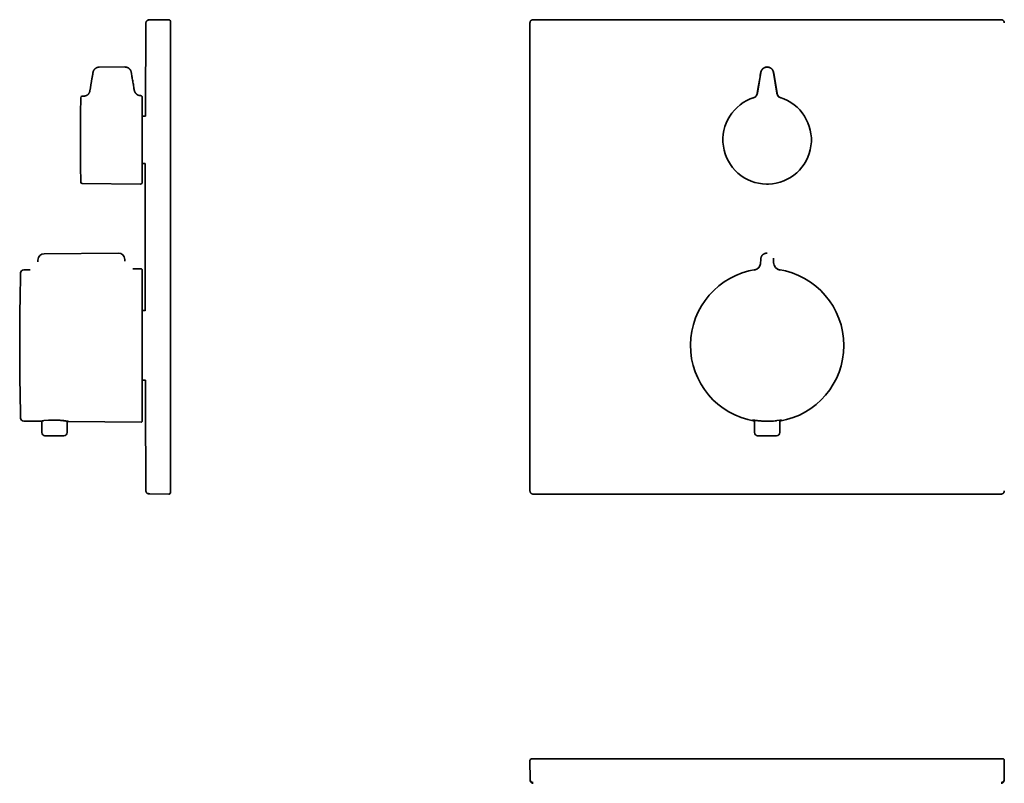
# Model space of a CAD drawing. Header units: millimetres. Extents: x 8 to 500, y 12 to 521.
# Tile 4 of 5: x 27 to 338, y 280 to 521. Entities that reach past the tile are written whole.
import ezdxf

# ---------------------------------------------------------------- set-up
doc = ezdxf.new("R2010")
doc.units = ezdxf.units.MM

msp = doc.modelspace()

# ---------------------------------------------------------------- linework, layer by layer
at = {"color": 7, "linetype": 'Continuous', "lineweight": 35}
for p, q in [((68.3, 521.44), (74.32, 521.5)), ((74.82, 372.5), (74.82, 520.5)), ((188.5, 520.5), (188.5, 372.5)), ((337.5, 521.5), (189.5, 521.5)), ((60.42, 506.54), (52.32, 506.5)), ((260.41, 498.22), (261.53, 504.83)), ((261.48, 504.83), (261.43, 504.5)), ((265.47, 504.83), (266.59, 498.22)), ((265.57, 504.5), (265.52, 504.83)), ((266.62, 498.28), (265.57, 504.5)), ((266.62, 498.28), (266.62, 498.28)), ((47.4, 497.33), (46.95, 497.33)), ((66.91, 491), (65.87, 491)), ((65.87, 476), (66.86, 476)), ((46.95, 469.67), (65.37, 469.51)), ((32.92, 445.52), (32.91, 444.9)), ((58.37, 447.68), (34.9, 447.48)), ((60.39, 445.18), (60.38, 445.72)), ((261.44, 444.54), (261.46, 445.52)), ((261.46, 445.52), (261.46, 445.72)), ((263.54, 447.68), (263.54, 447.68)), ((265.54, 445.72), (265.54, 445.52)), ((265.56, 444.54), (265.54, 445.52)), ((30.43, 442.44), (28.42, 442.42)), ((65.55, 442.75), (62.92, 442.72)), ((65.85, 418.5), (65.85, 442.45)), ((66.83, 429.5), (65.85, 429.5)), ((65.85, 394.55), (65.85, 418.5)), ((65.85, 407.5), (66.89, 407.5)), ((28.42, 394.58), (33.74, 394.53)), ((34.16, 394.53), (34.18, 390.94)), ((34.77, 394.72), (36.24, 394.85)), ((42.12, 390.94), (42.14, 394.46)), ((42.61, 394.45), (65.55, 394.25)), ((259.51, 394.84), (259.53, 390.94)), ((266.57, 394.72), (267.55, 394.85)), ((267.47, 390.94), (267.49, 394.83)), ((74.32, 371.5), (68.3, 371.56)), ((74.32, 371.5), (74.31, 371.51)), ((74.33, 371.5), (74.33, 371.5)), ((189.5, 371.5), (258.54, 371.5)), ((258.54, 371.5), (258.56, 371.51)), ((258.54, 371.5), (258.54, 371.5)), ((260.05, 371.52), (266.95, 371.52)), ((268.44, 371.51), (268.46, 371.5)), ((268.46, 371.5), (337.5, 371.5)), ((268.46, 371.5), (268.46, 371.5)), ((188.56, 281.3), (188.5, 287.32)), ((337.5, 287.82), (189.5, 287.82)), ((338.5, 287.32), (338.44, 281.3)), ((338.5, 287.33), (338.49, 287.34)), ((338.5, 287.32), (338.49, 287.31))]:
    msp.add_line(p, q, dxfattribs=at)
at = {"color": 7, "linetype": 'Continuous', "lineweight": 35, "flags": 128}
msp.add_lwpolyline([(263.33, 469.51), (263.68, 469.51), (263.9, 469.51)], dxfattribs=at)
at = {"color": 7, "linetype": 'Continuous', "lineweight": 35}
for centre, radius, start, end in [((11317.72, 446.5), 11250.9, 179.6234, 179.773365), ((68.31, 520.44), 0.998, 90.4928, 120.985), ((74.32, 521), 0.5, 66.7166, 90.5), ((74.32, 521), 0.5, 0, 63.9114), ((1046.37, 483.5), 1000, 179.23581, 180.76419), ((46.96, 496.83), 0.5, 90.5, 179.2358), ((263.5, 483.5), 13.99, 107.0776, 269.3127), ((263.5, 483.5), 13.99, 271.6258, 72.9216), ((11317.72, 446.5), 11250.9, 179.849754, 179.999984), ((46.96, 470.17), 0.5, 180.7642, 269.5), ((65.37, 470.01), 0.5, 269.5001, 0), ((34.92, 445.48), 2, 90.5, 179), ((58.38, 445.68), 2, 1, 90.5), ((11317.72, 446.5), 11250.9, 180.000016, 180.086589), ((263.5, 418.5), 29.18, 89.9254, 90.0746), ((28.43, 441.42), 1, 90.5, 178.6207), ((65.55, 442.45), 0.3, 360, 90.5), ((263.5, 418.5), 24.25, 98.5726, 260.53), ((258.95, 444.79), 2.5, 279.819, 358.7104), ((268.05, 444.79), 2.5, 181.2873, 260.181), ((263.5, 418.5), 24.25, 0, 81.4184), ((980.5, 418.5), 953.35, 178.62074, 181.37926), ((263.5, 418.5), 24.25, 279.47, 0), ((11317.72, 446.5), 11250.9, 180.198626, 180.3766), ((28.43, 395.58), 1, 181.3793, 269.5), ((65.55, 394.55), 0.3, 269.5, 0), ((35.18, 390.94), 1, 180.3, 268.2807), ((38.15, 489.9), 100, 268.2807, 271.7193), ((41.12, 390.94), 1, 271.7193, 359.7), ((260.53, 390.94), 1, 180.3, 268.2807), ((263.5, 489.9), 100, 268.2807, 271.7193), ((266.47, 390.94), 1, 271.7193, 359.7), ((74.32, 372), 0.5, 297.5542, 0), ((189, 287.32), 0.5, 156.7165, 180.5), ((189, 287.32), 0.5, 90, 153.9114), ((338, 287.32), 0.5, 27.5541, 90)]:
    msp.add_arc(centre, radius, start, end, dxfattribs=at)
for points, knots in [([(68.05, 521.44), (68.04, 521.44), (68.02, 521.44), (67.99, 521.44), (67.97, 521.44), (67.95, 521.44), (67.93, 521.43), (67.91, 521.43), (67.87, 521.42), (67.83, 521.41), (67.77, 521.4), (67.71, 521.38), (67.64, 521.35), (67.58, 521.32), (67.52, 521.28), (67.48, 521.25), (67.45, 521.23), (67.41, 521.2), (67.37, 521.16), (67.33, 521.12), (67.29, 521.07), (67.25, 521.02), (67.21, 520.96), (67.18, 520.9), (67.14, 520.84), (67.12, 520.77), (67.09, 520.69), (67.08, 520.61), (67.07, 520.53), (67.06, 520.48), (67.06, 520.45)], [0, 0, 0, 0, 0.0232686, 0.0412212, 0.0538649, 0.0646644, 0.0749512, 0.0938401, 0.1112034, 0.1436943, 0.1807801, 0.2274835, 0.2744222, 0.320965, 0.3669645, 0.392956, 0.4195393, 0.4496457, 0.4835217, 0.5211343, 0.562417, 0.6072604, 0.6492976, 0.6937972, 0.7405803, 0.789431, 0.8400972, 0.8922936, 0.9457062, 1, 1, 1, 1]), ([(68.3, 521.44), (68.28, 521.44), (68.23, 521.44), (68.18, 521.44), (68.13, 521.44), (68.1, 521.44), (68.07, 521.44), (68.06, 521.44), (68.05, 521.44), (68.05, 521.44), (68.05, 521.44)], [0, 0, 0, 0, 0.140004, 0.280008, 0.420011, 0.560014, 0.700016, 0.840018, 0.98002, 1, 1, 1, 1]), ([(74.55, 521.44), (74.54, 521.44), (74.53, 521.45), (74.5, 521.46), (74.47, 521.47), (74.45, 521.47), (74.42, 521.48), (74.39, 521.49), (74.36, 521.49), (74.33, 521.49), (74.31, 521.49)], [0, 0, 0, 0, 0.163187, 0.304864, 0.42641, 0.53035, 0.621025, 0.717306, 0.844313, 1, 1, 1, 1]), ([(74.82, 521), (74.82, 520.99), (74.82, 520.98), (74.82, 520.96), (74.82, 520.95), (74.82, 520.93), (74.82, 520.9), (74.82, 520.85), (74.82, 520.77), (74.82, 520.7), (74.82, 520.63), (74.82, 520.57), (74.82, 520.52), (74.82, 520.5)], [0, 0, 0, 0, 0.146941, 0.249245, 0.290191, 0.33122, 0.372546, 0.50016, 0.630649, 0.750493, 0.815433, 0.898455, 1, 1, 1, 1]), ([(189.5, 521.5), (189.46, 521.49), (189.37, 521.49), (189.24, 521.46), (189.12, 521.42), (189, 521.36), (188.89, 521.29), (188.8, 521.2), (188.71, 521.11), (188.64, 521), (188.58, 520.88), (188.54, 520.76), (188.51, 520.63), (188.51, 520.54), (188.5, 520.5)], [0, 0, 0, 0, 0.083334, 0.166667, 0.250001, 0.333334, 0.416667, 0.5, 0.583333, 0.666666, 0.749999, 0.833333, 0.916666, 1, 1, 1, 1]), ([(338.5, 520.5), (338.49, 520.54), (338.49, 520.63), (338.46, 520.76), (338.42, 520.88), (338.36, 521), (338.29, 521.11), (338.2, 521.2), (338.11, 521.29), (338, 521.36), (337.88, 521.42), (337.76, 521.46), (337.63, 521.49), (337.54, 521.49), (337.5, 521.5)], [0, 0, 0, 0, 0.083334, 0.166667, 0.250001, 0.333334, 0.416667, 0.5, 0.583333, 0.666666, 0.749999, 0.833333, 0.916666, 1, 1, 1, 1]), ([(52.32, 506.5), (52.27, 506.5), (52.18, 506.5), (52.05, 506.48), (51.92, 506.46), (51.79, 506.43), (51.66, 506.39), (51.54, 506.34), (51.42, 506.29), (51.3, 506.22), (51.19, 506.15), (51.08, 506.07), (50.98, 505.99), (50.88, 505.89), (50.79, 505.79), (50.7, 505.69), (50.63, 505.58), (50.56, 505.47), (50.5, 505.35), (50.45, 505.23), (50.41, 505.11), (50.38, 504.99), (50.35, 504.87), (50.33, 504.75), (50.31, 504.62), (50.26, 504.35), (50.16, 503.76), (49.85, 501.93), (49.58, 500.29), (49.36, 499)], [0, 0, 0, 0, 0.0151788, 0.0304264, 0.0457368, 0.0611009, 0.0765076, 0.0916694, 0.1068503, 0.1220408, 0.137234, 0.1527022, 0.1681657, 0.1836186, 0.1990543, 0.2144663, 0.229575, 0.2446532, 0.2597019, 0.2747262, 0.2889943, 0.3032882, 0.3176296, 0.3320125, 0.3464115, 0.3607952, 0.4284292, 0.5492662, 1, 1, 1, 1]), ([(63.4, 499.16), (63.36, 499.37), (63.24, 500.1), (63.03, 501.35), (62.81, 502.61), (62.65, 503.57), (62.57, 504.07), (62.51, 504.42), (62.48, 504.61), (62.45, 504.78), (62.42, 504.92), (62.39, 505.04), (62.36, 505.15), (62.32, 505.27), (62.27, 505.38), (62.21, 505.5), (62.14, 505.62), (62.06, 505.73), (61.97, 505.84), (61.88, 505.94), (61.78, 506.03), (61.68, 506.11), (61.57, 506.19), (61.45, 506.26), (61.33, 506.33), (61.21, 506.39), (61.08, 506.43), (60.95, 506.47), (60.82, 506.5), (60.69, 506.53), (60.55, 506.54), (60.47, 506.54), (60.42, 506.54)], [0, 0, 0, 0, 0.073952, 0.257783, 0.441612, 0.518886, 0.595908, 0.618522, 0.641273, 0.664195, 0.677731, 0.691258, 0.70477, 0.718281, 0.733942, 0.749641, 0.765381, 0.781161, 0.796975, 0.812532, 0.828105, 0.843689, 0.859274, 0.875141, 0.891003, 0.906852, 0.92268, 0.938474, 0.953943, 0.969359, 0.984713, 1, 1, 1, 1]), ([(261.43, 504.5), (261.19, 503.06), (260.87, 501.2), (260.52, 499.13), (260.41, 498.5), (260.38, 498.28)], [0, 0, 0, 0, 0.6941893, 0.895642, 1, 1, 1, 1]), ([(261.53, 504.83), (261.54, 504.89), (261.57, 505.03), (261.62, 505.18), (261.65, 505.27), (261.66, 505.29)], [0, 0, 0, 0, 0.425972, 0.843645, 1, 1, 1, 1]), ([(263.08, 506.45), (263.04, 506.44), (262.96, 506.43), (262.85, 506.39), (262.72, 506.34), (262.6, 506.29), (262.48, 506.22), (262.37, 506.15), (262.26, 506.07), (262.16, 505.99), (262.06, 505.89), (261.97, 505.79), (261.89, 505.69), (261.81, 505.58), (261.74, 505.47), (261.69, 505.37), (261.67, 505.31), (261.66, 505.29)], [0, 0, 0, 0, 0.056141, 0.1267105, 0.1961583, 0.2656932, 0.3352722, 0.4048636, 0.4757147, 0.5465442, 0.6173254, 0.6880276, 0.758621, 0.8278255, 0.8968904, 0.9658198, 1, 1, 1, 1]), ([(263.02, 506.44), (263.05, 506.45), (263.14, 506.47), (263.3, 506.49), (263.43, 506.5), (263.5, 506.5)], [0, 0, 0, 0, 0.181634, 0.598147, 1, 1, 1, 1]), ([(263.5, 506.54), (263.58, 506.54), (263.74, 506.53), (263.98, 506.49), (264.21, 506.42), (264.43, 506.33), (264.63, 506.21), (264.82, 506.06), (265, 505.9), (265.15, 505.71), (265.28, 505.51), (265.39, 505.29), (265.47, 505.07), (265.5, 504.91), (265.52, 504.83)], [0, 0, 0, 0, 0.083333, 0.166667, 0.25, 0.333333, 0.416667, 0.5, 0.583333, 0.666667, 0.75, 0.833333, 0.916667, 1, 1, 1, 1]), ([(49.36, 499), (49.35, 498.96), (49.34, 498.88), (49.31, 498.76), (49.27, 498.65), (49.23, 498.55), (49.18, 498.45), (49.14, 498.36), (49.09, 498.29), (49.05, 498.22), (49.01, 498.16), (48.97, 498.11), (48.93, 498.06), (48.89, 498.02), (48.86, 497.98), (48.82, 497.94), (48.78, 497.9), (48.74, 497.86), (48.68, 497.81), (48.62, 497.76), (48.55, 497.71), (48.47, 497.65), (48.38, 497.6), (48.29, 497.55), (48.2, 497.5), (48.1, 497.46), (47.99, 497.43), (47.88, 497.4), (47.77, 497.37), (47.65, 497.35), (47.53, 497.34), (47.44, 497.34), (47.4, 497.33)], [0, 0, 0, 0, 0.044991, 0.088517, 0.130386, 0.170422, 0.208472, 0.2444, 0.278093, 0.305665, 0.3314, 0.355254, 0.377192, 0.397187, 0.415218, 0.43199, 0.450475, 0.474094, 0.500366, 0.529274, 0.560793, 0.594879, 0.631474, 0.670498, 0.706559, 0.744319, 0.783679, 0.824526, 0.866731, 0.910151, 0.95463, 1, 1, 1, 1]), ([(65.37, 497.49), (65.33, 497.49), (65.26, 497.49), (65.14, 497.5), (65.03, 497.52), (64.92, 497.54), (64.81, 497.57), (64.71, 497.6), (64.63, 497.63), (64.55, 497.67), (64.49, 497.7), (64.43, 497.73), (64.37, 497.76), (64.32, 497.79), (64.28, 497.81), (64.24, 497.84), (64.19, 497.87), (64.14, 497.91), (64.08, 497.96), (64.02, 498.01), (63.96, 498.08), (63.89, 498.14), (63.82, 498.22), (63.76, 498.31), (63.7, 498.39), (63.64, 498.49), (63.59, 498.58), (63.54, 498.69), (63.49, 498.8), (63.45, 498.92), (63.42, 499.04), (63.4, 499.12), (63.4, 499.16)], [0, 0, 0, 0, 0.03713, 0.080945, 0.123111, 0.163448, 0.201797, 0.238018, 0.271993, 0.299802, 0.325761, 0.349825, 0.371958, 0.392132, 0.410325, 0.427251, 0.445908, 0.469747, 0.496263, 0.52544, 0.557251, 0.591652, 0.62858, 0.667955, 0.704334, 0.742419, 0.782109, 0.823287, 0.865818, 0.909557, 0.954341, 1, 1, 1, 1]), ([(260.38, 498.28), (260.37, 498.24), (260.35, 498.16), (260.32, 498.03), (260.28, 497.91), (260.23, 497.79), (260.17, 497.67), (260.1, 497.55), (260.02, 497.44), (259.94, 497.33), (259.85, 497.23), (259.75, 497.13), (259.64, 497.04), (259.53, 496.96), (259.41, 496.88), (259.29, 496.82), (259.17, 496.76), (259.09, 496.73), (259.04, 496.72)], [0, 0, 0, 0, 0.057984, 0.117137, 0.177371, 0.238582, 0.300657, 0.36347, 0.426886, 0.490762, 0.554949, 0.619292, 0.683634, 0.747821, 0.811696, 0.875112, 0.937925, 1, 1, 1, 1]), ([(260.38, 498.29), (260.37, 498.25), (260.36, 498.18), (260.33, 498.08), (260.31, 497.98), (260.27, 497.89), (260.23, 497.8), (260.19, 497.71), (260.14, 497.62), (260.1, 497.54), (260.05, 497.47), (260.01, 497.41), (259.96, 497.35), (259.91, 497.29), (259.86, 497.23), (259.8, 497.18), (259.74, 497.12), (259.68, 497.07), (259.62, 497.02), (259.56, 496.98), (259.51, 496.94), (259.45, 496.91), (259.4, 496.88), (259.35, 496.85), (259.32, 496.84), (259.3, 496.82), (259.28, 496.82), (259.26, 496.81), (259.25, 496.8), (259.24, 496.8), (259.23, 496.79), (259.22, 496.79), (259.22, 496.79), (259.21, 496.79), (259.21, 496.79), (259.21, 496.79), (259.21, 496.79)], [0, 0, 0, 0, 0.046844, 0.091915, 0.135072, 0.17619, 0.215161, 0.260717, 0.302635, 0.340803, 0.375142, 0.409623, 0.441682, 0.474397, 0.507751, 0.541722, 0.576283, 0.611406, 0.642575, 0.673356, 0.70317, 0.73215, 0.760455, 0.788268, 0.801964, 0.81518, 0.828163, 0.84124, 0.859166, 0.876522, 0.893038, 0.91318, 0.934603, 0.958714, 0.985534, 1, 1, 1, 1]), ([(260.41, 498.22), (260.41, 498.18), (260.39, 498.1), (260.36, 498), (260.33, 497.89), (260.29, 497.8), (260.26, 497.71), (260.22, 497.63), (260.18, 497.56), (260.14, 497.49), (260.1, 497.43), (260.06, 497.38), (260.03, 497.33), (259.99, 497.29), (259.96, 497.24), (259.92, 497.2), (259.88, 497.16), (259.85, 497.13), (259.82, 497.1), (259.8, 497.08), (259.77, 497.06), (259.75, 497.04), (259.73, 497.02), (259.71, 497.01), (259.7, 497), (259.69, 496.99), (259.69, 496.99)], [0, 0, 0, 0, 0.077685, 0.152187, 0.223243, 0.290623, 0.354132, 0.413607, 0.468915, 0.519952, 0.566637, 0.60891, 0.646793, 0.682074, 0.722055, 0.759448, 0.794239, 0.826422, 0.856145, 0.87476, 0.89452, 0.91609, 0.940012, 0.966716, 0.99654, 1, 1, 1, 1]), ([(259.69, 496.99), (259.72, 497.01), (259.78, 497.06), (259.87, 497.15), (259.96, 497.25), (260.05, 497.36), (260.12, 497.47), (260.19, 497.59), (260.25, 497.71), (260.31, 497.83), (260.35, 497.96), (260.39, 498.09), (260.4, 498.17), (260.41, 498.22)], [0, 0, 0, 0, 0.0660622, 0.1610784, 0.2563212, 0.351564, 0.4465801, 0.5411461, 0.6350449, 0.7280686, 0.8200212, 0.9107204, 1, 1, 1, 1]), ([(260.38, 498.28), (260.38, 498.28), (260.38, 498.28), (260.38, 498.28), (260.38, 498.28)], [0, 0, 0, 0, 0.569428, 1, 1, 1, 1]), ([(267.31, 496.99), (267.31, 496.99), (267.3, 497), (267.29, 497.01), (267.27, 497.03), (267.25, 497.04), (267.22, 497.06), (267.2, 497.08), (267.18, 497.1), (267.14, 497.14), (267.1, 497.18), (267.05, 497.23), (267.01, 497.28), (266.97, 497.33), (266.94, 497.38), (266.9, 497.43), (266.86, 497.49), (266.82, 497.56), (266.78, 497.63), (266.74, 497.71), (266.71, 497.8), (266.67, 497.89), (266.64, 498), (266.61, 498.1), (266.59, 498.18), (266.59, 498.22)], [0, 0, 0, 0, 0.00301, 0.03263, 0.059166, 0.082956, 0.104431, 0.12414, 0.142754, 0.180413, 0.222, 0.267634, 0.317294, 0.352622, 0.390573, 0.432918, 0.479671, 0.53077, 0.586135, 0.645663, 0.70922, 0.776644, 0.84774, 0.92228, 1, 1, 1, 1]), ([(266.59, 498.22), (266.59, 498.21), (266.59, 498.21), (266.59, 498.21), (266.59, 498.21)], [0, 0, 0, 0, 0.6530711, 1, 1, 1, 1]), ([(267.31, 497), (267.28, 497.01), (267.19, 497.09), (267.04, 497.25), (266.87, 497.47), (266.74, 497.71), (266.64, 497.96), (266.61, 498.13), (266.59, 498.22)], [0, 0, 0, 0, 0.064973, 0.25544, 0.445909, 0.634589, 0.819789, 1, 1, 1, 1]), ([(267.79, 496.79), (267.79, 496.79), (267.79, 496.79), (267.78, 496.79), (267.78, 496.79), (267.77, 496.79), (267.77, 496.79), (267.76, 496.8), (267.75, 496.8), (267.75, 496.8), (267.73, 496.81), (267.72, 496.82), (267.69, 496.83), (267.66, 496.85), (267.62, 496.87), (267.58, 496.89), (267.53, 496.92), (267.49, 496.95), (267.43, 496.98), (267.37, 497.03), (267.29, 497.09), (267.23, 497.14), (267.18, 497.19), (267.14, 497.24), (267.09, 497.29), (267.04, 497.35), (266.99, 497.41), (266.94, 497.48), (266.89, 497.56), (266.84, 497.64), (266.8, 497.73), (266.75, 497.83), (266.71, 497.93), (266.67, 498.04), (266.64, 498.16), (266.63, 498.24), (266.62, 498.28)], [0, 0, 0, 0, 0.01663, 0.039414, 0.064881, 0.090923, 0.114192, 0.126177, 0.137385, 0.148547, 0.159989, 0.171931, 0.184344, 0.209481, 0.230287, 0.252079, 0.274999, 0.297942, 0.320638, 0.362338, 0.403173, 0.443141, 0.467079, 0.494108, 0.52443, 0.558032, 0.591403, 0.627433, 0.666074, 0.707265, 0.750925, 0.796954, 0.845231, 0.895611, 0.947925, 1, 1, 1, 1]), ([(267.96, 496.72), (267.87, 496.75), (267.7, 496.81), (267.47, 496.95), (267.26, 497.12), (267.07, 497.32), (266.91, 497.53), (266.78, 497.77), (266.68, 498.02), (266.64, 498.19), (266.62, 498.28)], [0, 0, 0, 0, 0.12498, 0.24986, 0.374869, 0.5, 0.625131, 0.75014, 0.87502, 1, 1, 1, 1]), ([(65.87, 496.99), (65.87, 497.01), (65.87, 497.04), (65.86, 497.1), (65.85, 497.15), (65.83, 497.2), (65.8, 497.24), (65.78, 497.27), (65.76, 497.3), (65.74, 497.32), (65.72, 497.35), (65.69, 497.38), (65.65, 497.41), (65.61, 497.43), (65.57, 497.45), (65.53, 497.47), (65.48, 497.48), (65.42, 497.49), (65.39, 497.49), (65.37, 497.49)], [0, 0, 0, 0, 0.068035, 0.136057, 0.203353, 0.26836, 0.330365, 0.3889, 0.422757, 0.461952, 0.508199, 0.561388, 0.62128, 0.676031, 0.73482, 0.797204, 0.862634, 0.930471, 1, 1, 1, 1]), ([(65.87, 470.01), (65.87, 470.01), (65.87, 470.01), (65.87, 470.03), (65.87, 470.06), (65.87, 470.09), (65.87, 470.12), (65.87, 470.16), (65.87, 470.2), (65.87, 470.24), (65.87, 470.3), (65.87, 470.37), (65.87, 470.46), (65.87, 470.57), (65.87, 470.68), (65.87, 470.8), (65.87, 470.92), (65.87, 471.02), (65.87, 471.1), (65.87, 471.19), (65.87, 471.28), (65.87, 471.37), (65.87, 471.47), (65.87, 471.58), (65.87, 471.71), (65.87, 471.86), (65.87, 472.01), (65.87, 472.17), (65.87, 472.34), (65.87, 472.52), (65.87, 472.7), (65.87, 472.89), (65.87, 473.08), (65.87, 473.27), (65.87, 473.47), (65.87, 473.68), (65.87, 473.9), (65.87, 474.13), (65.87, 474.39), (65.87, 474.64), (65.87, 474.91), (65.87, 475.17), (65.87, 475.45), (65.87, 475.73), (65.87, 475.98), (65.87, 476.22), (65.87, 476.44), (65.87, 476.65), (65.87, 476.87), (65.87, 477.09), (65.87, 477.33), (65.87, 477.58), (65.87, 477.85), (65.87, 478.12), (65.87, 478.37), (65.87, 478.61), (65.87, 478.82), (65.87, 479.04), (65.87, 479.26), (65.87, 479.48), (65.87, 479.71), (65.87, 479.94), (65.87, 480.18), (65.87, 480.42), (65.87, 480.67), (65.87, 480.92), (65.87, 481.2), (65.87, 481.51), (65.87, 481.87), (65.87, 482.23), (65.87, 482.58), (65.87, 482.94), (65.87, 483.31), (65.87, 483.69), (65.87, 484.07), (65.87, 484.45), (65.87, 484.79), (65.87, 485.08), (65.87, 485.32), (65.87, 485.56), (65.87, 485.8), (65.87, 486.09), (65.87, 486.42), (65.87, 486.79), (65.87, 487.16), (65.87, 487.52), (65.87, 487.88), (65.87, 488.19), (65.87, 488.44), (65.87, 488.64), (65.87, 488.84), (65.87, 489.04), (65.87, 489.24), (65.87, 489.43), (65.87, 489.65), (65.87, 489.89), (65.87, 490.15), (65.87, 490.4), (65.87, 490.66), (65.87, 490.92), (65.87, 491.17), (65.87, 491.43), (65.87, 491.67), (65.87, 491.91), (65.87, 492.15), (65.87, 492.38), (65.87, 492.61), (65.87, 492.84), (65.87, 493.07), (65.87, 493.31), (65.87, 493.55), (65.87, 493.77), (65.87, 493.99), (65.87, 494.21), (65.87, 494.41), (65.87, 494.59), (65.87, 494.75), (65.87, 494.89), (65.87, 495.02), (65.87, 495.15), (65.87, 495.28), (65.87, 495.4), (65.87, 495.53), (65.87, 495.67), (65.87, 495.79), (65.87, 495.9), (65.87, 496), (65.87, 496.09), (65.87, 496.17), (65.87, 496.25), (65.87, 496.32), (65.87, 496.39), (65.87, 496.46), (65.87, 496.53), (65.87, 496.59), (65.87, 496.65), (65.87, 496.7), (65.87, 496.76), (65.87, 496.82), (65.87, 496.87), (65.87, 496.91), (65.87, 496.95), (65.87, 496.97), (65.87, 496.98), (65.87, 496.99)], [0, 0, 0, 0, 0.0091631, 0.0183088, 0.0274444, 0.0365773, 0.04232, 0.0480665, 0.0538186, 0.0596531, 0.0657539, 0.0748166, 0.0838666, 0.0929113, 0.1019579, 0.1110136, 0.1200856, 0.1252437, 0.1303945, 0.1355395, 0.1406798, 0.1458168, 0.1509518, 0.1560862, 0.1631472, 0.170213, 0.1772869, 0.1843723, 0.1917428, 0.1990993, 0.2064456, 0.2137857, 0.2211232, 0.2283312, 0.2355441, 0.2427658, 0.2499998, 0.2582247, 0.2664328, 0.2746293, 0.2828197, 0.2910093, 0.2992034, 0.3074075, 0.3156268, 0.3216438, 0.3276513, 0.3336513, 0.3396458, 0.3456371, 0.3516272, 0.3586883, 0.3657541, 0.372828, 0.3799134, 0.3854621, 0.3910029, 0.3965374, 0.4020672, 0.407594, 0.4131195, 0.4186452, 0.4247258, 0.4308109, 0.4369028, 0.4429298, 0.4486902, 0.4572485, 0.465796, 0.4743388, 0.4828831, 0.4914348, 0.5, 0.5091632, 0.5183088, 0.5274444, 0.5365773, 0.5423201, 0.5480666, 0.5538186, 0.5596531, 0.5657539, 0.5748166, 0.5838666, 0.5929113, 0.6019579, 0.6110136, 0.6200856, 0.6252437, 0.6303946, 0.6355395, 0.6406798, 0.6458168, 0.6509518, 0.6560862, 0.6631472, 0.670213, 0.6772869, 0.6843724, 0.6917428, 0.6990993, 0.7064457, 0.7137857, 0.7211233, 0.7283312, 0.7355442, 0.7427658, 0.7499998, 0.7582247, 0.7664328, 0.7746294, 0.7828197, 0.7910093, 0.7992034, 0.8074075, 0.8156268, 0.8216438, 0.8276513, 0.8336513, 0.8396459, 0.8456372, 0.8516273, 0.8586883, 0.8657541, 0.872828, 0.8799134, 0.8854621, 0.8910029, 0.8965374, 0.9020672, 0.907594, 0.9131195, 0.9186452, 0.9247258, 0.930811, 0.9369028, 0.9429296, 0.9486888, 0.957246, 0.9657929, 0.9743357, 0.9828804, 0.9914332, 1, 1, 1, 1]), ([(261.46, 445.72), (261.47, 445.77), (261.47, 445.86), (261.48, 445.96), (261.49, 446.02), (261.5, 446.04)], [0, 0, 0, 0, 0.426139, 0.835575, 1, 1, 1, 1]), ([(261.46, 445.52), (261.46, 445.56), (261.47, 445.64), (261.48, 445.75), (261.49, 445.81), (261.49, 445.82)], [0, 0, 0, 0, 0.415592, 0.831183, 1, 1, 1, 1]), ([(263.46, 447.68), (263.44, 447.68), (263.41, 447.68), (263.35, 447.68), (263.29, 447.68), (263.22, 447.67), (263.15, 447.66), (263.08, 447.65), (263.01, 447.63), (262.94, 447.62), (262.87, 447.6), (262.8, 447.57), (262.74, 447.55), (262.67, 447.52), (262.61, 447.49), (262.54, 447.46), (262.48, 447.43), (262.42, 447.39), (262.36, 447.35), (262.3, 447.31), (262.24, 447.27), (262.19, 447.22), (262.13, 447.18), (262.08, 447.13), (262.03, 447.08), (261.98, 447.03), (261.93, 446.97), (261.89, 446.92), (261.85, 446.86), (261.8, 446.8), (261.77, 446.74), (261.73, 446.68), (261.7, 446.62), (261.66, 446.55), (261.63, 446.49), (261.61, 446.42), (261.58, 446.36), (261.56, 446.29), (261.54, 446.22), (261.52, 446.15), (261.51, 446.09), (261.5, 446.05), (261.5, 446.04)], [0, 0, 0, 0, 0.022794, 0.039201, 0.063568, 0.088752, 0.114208, 0.139747, 0.165318, 0.190905, 0.2165, 0.2421, 0.267703, 0.293308, 0.318914, 0.34452, 0.370128, 0.395736, 0.421345, 0.446953, 0.472562, 0.498171, 0.523781, 0.54939, 0.575, 0.600609, 0.626219, 0.651828, 0.677438, 0.703048, 0.728658, 0.754268, 0.779877, 0.805487, 0.831097, 0.856707, 0.882317, 0.907927, 0.933537, 0.959147, 0.984757, 1, 1, 1, 1]), ([(265.5, 446.04), (265.5, 446.05), (265.5, 446.07), (265.49, 446.09), (265.49, 446.1)], [0, 0, 0, 0, 0.434122, 1, 1, 1, 1]), ([(265.54, 445.72), (265.53, 445.77), (265.53, 445.86), (265.52, 445.96), (265.51, 446.02), (265.5, 446.04)], [0, 0, 0, 0, 0.426367, 0.83602, 1, 1, 1, 1]), ([(265.54, 445.52), (265.54, 445.56), (265.53, 445.64), (265.52, 445.75), (265.51, 445.81), (265.51, 445.83)], [0, 0, 0, 0, 0.414544, 0.829087, 1, 1, 1, 1]), ([(261.45, 444.66), (261.45, 444.65), (261.45, 444.64), (261.44, 444.62), (261.44, 444.59), (261.44, 444.56), (261.43, 444.5), (261.42, 444.42), (261.4, 444.31), (261.38, 444.19), (261.34, 444.07), (261.3, 443.94), (261.25, 443.82), (261.2, 443.69), (261.13, 443.56), (261.05, 443.43), (260.96, 443.31), (260.87, 443.19), (260.77, 443.07), (260.66, 442.97), (260.55, 442.87), (260.43, 442.78), (260.31, 442.69), (260.19, 442.62), (260.07, 442.56), (259.95, 442.5), (259.85, 442.46), (259.78, 442.44), (259.74, 442.42), (259.71, 442.41), (259.68, 442.41), (259.66, 442.4), (259.64, 442.39), (259.62, 442.39), (259.61, 442.38), (259.6, 442.38), (259.59, 442.38), (259.58, 442.38), (259.58, 442.38), (259.58, 442.38), (259.57, 442.38), (259.57, 442.38), (259.57, 442.37), (259.57, 442.37), (259.57, 442.37)], [0, 0, 0, 0, 0.0042208, 0.0122579, 0.0203747, 0.0285557, 0.0366977, 0.0688518, 0.1012563, 0.1352709, 0.1709181, 0.2081329, 0.2467994, 0.2868941, 0.3283833, 0.3712208, 0.4151719, 0.4591357, 0.5028624, 0.5462709, 0.589284, 0.6318288, 0.6737971, 0.7143716, 0.7532672, 0.7905212, 0.8261953, 0.8433348, 0.8599901, 0.8682284, 0.8764538, 0.8847046, 0.8930837, 0.902217, 0.9144407, 0.9263443, 0.9365477, 0.9450516, 0.9524575, 0.9603385, 0.9713401, 0.9832915, 0.9966175, 1, 1, 1, 1]), ([(267.43, 442.37), (267.43, 442.37), (267.43, 442.37), (267.43, 442.37), (267.43, 442.38), (267.42, 442.38), (267.42, 442.38), (267.42, 442.38), (267.41, 442.38), (267.41, 442.38), (267.41, 442.38), (267.4, 442.38), (267.39, 442.38), (267.38, 442.39), (267.37, 442.39), (267.36, 442.39), (267.34, 442.4), (267.32, 442.41), (267.29, 442.41), (267.25, 442.43), (267.2, 442.44), (267.14, 442.47), (267.06, 442.5), (266.97, 442.54), (266.86, 442.59), (266.77, 442.65), (266.71, 442.68), (266.69, 442.7)], [0, 0, 0, 0, 0.000201, 0.03376, 0.073493, 0.105516, 0.138263, 0.167051, 0.191819, 0.212586, 0.232946, 0.250481, 0.269017, 0.288684, 0.309591, 0.331396, 0.353829, 0.377391, 0.411312, 0.447554, 0.48401, 0.557587, 0.632316, 0.708458, 0.82589, 0.947615, 1, 1, 1, 1]), ([(33.74, 394.54), (33.77, 394.54), (33.82, 394.55), (34.21, 394.63), (34.51, 394.69), (34.69, 394.71), (34.77, 394.72)], [0, 0, 0, 0, 0.449549, 0.782478, 0.904072, 1, 1, 1, 1]), ([(36.24, 394.85), (36.66, 394.88), (37.51, 394.94), (38.77, 394.91), (39.81, 394.85), (40.62, 394.77), (41.32, 394.68), (41.89, 394.59), (42.32, 394.51), (42.58, 394.46), (42.6, 394.46), (42.61, 394.45)], [0, 0, 0, 0, 0.147873, 0.304458, 0.406617, 0.50495, 0.603926, 0.707934, 0.811302, 0.910457, 1, 1, 1, 1]), ([(38.7, 394.9), (38.71, 394.9), (38.79, 394.9), (38.92, 394.9), (39.1, 394.89), (39.28, 394.88), (39.45, 394.87), (39.63, 394.85), (39.79, 394.84), (39.96, 394.83), (40.12, 394.81), (40.27, 394.8), (40.42, 394.78), (40.57, 394.76), (40.72, 394.75), (40.85, 394.73), (40.98, 394.72), (41.09, 394.7), (41.21, 394.68), (41.32, 394.67), (41.43, 394.65), (41.53, 394.64), (41.62, 394.62), (41.7, 394.61), (41.78, 394.6), (41.85, 394.59), (41.91, 394.58), (41.96, 394.57), (42.01, 394.56), (42.05, 394.55), (42.08, 394.55), (42.11, 394.54), (42.15, 394.54), (42.18, 394.53), (42.22, 394.52), (42.26, 394.52), (42.29, 394.51), (42.32, 394.5), (42.36, 394.5), (42.39, 394.49), (42.41, 394.49), (42.44, 394.48), (42.47, 394.48), (42.48, 394.47), (42.49, 394.47), (42.5, 394.47), (42.5, 394.47), (42.51, 394.47), (42.51, 394.47), (42.51, 394.47), (42.51, 394.47)], [0, 0, 0, 0, 0.005869, 0.03656, 0.067268, 0.097997, 0.128746, 0.158965, 0.189201, 0.219451, 0.25, 0.278279, 0.307036, 0.336269, 0.365976, 0.396153, 0.42166, 0.447493, 0.473652, 0.500139, 0.526957, 0.553732, 0.57825, 0.601516, 0.623526, 0.644279, 0.663775, 0.682013, 0.698991, 0.711447, 0.723165, 0.735498, 0.749105, 0.763985, 0.780141, 0.797574, 0.81418, 0.8318, 0.85026, 0.868262, 0.885539, 0.907067, 0.92735, 0.946388, 0.953328, 0.960175, 0.968091, 0.977438, 0.988215, 1, 1, 1, 1]), ([(259.51, 394.81), (259.4, 394.83), (259.15, 394.88), (258.97, 394.92), (258.96, 394.93), (259.14, 394.9), (259.49, 394.85), (259.99, 394.77), (260.66, 394.69), (261.68, 394.59), (263.18, 394.51), (264.77, 394.55), (265.8, 394.63), (266.34, 394.69), (266.5, 394.71), (266.57, 394.72)], [0, 0, 0, 0, 0.056424, 0.127991, 0.199364, 0.273982, 0.348298, 0.419653, 0.491282, 0.566383, 0.707692, 0.854025, 0.942315, 0.974561, 1, 1, 1, 1]), ([(267.55, 394.85), (267.72, 394.88), (268.09, 394.94), (268, 394.91), (267.79, 394.86), (267.56, 394.82), (267.49, 394.81)], [0, 0, 0, 0, 0.323329, 0.665707, 0.889081, 1, 1, 1, 1]), ([(267.93, 394.91), (267.93, 394.91), (267.93, 394.91), (267.94, 394.91), (267.95, 394.91), (267.95, 394.91), (267.96, 394.91), (267.97, 394.91), (267.97, 394.91), (267.97, 394.91), (267.97, 394.91)], [0, 0, 0, 0, 0.02342, 0.145681, 0.279917, 0.426111, 0.584246, 0.758365, 0.952697, 1, 1, 1, 1]), ([(67.06, 372.55), (67.06, 372.53), (67.06, 372.47), (67.07, 372.4), (67.09, 372.32), (67.11, 372.25), (67.14, 372.17), (67.17, 372.1), (67.21, 372.03), (67.25, 371.98), (67.28, 371.94), (67.31, 371.9), (67.34, 371.87), (67.37, 371.83), (67.41, 371.8), (67.46, 371.76), (67.52, 371.72), (67.59, 371.68), (67.67, 371.64), (67.74, 371.61), (67.79, 371.6), (67.84, 371.58), (67.88, 371.58), (67.91, 371.57), (67.93, 371.57), (67.95, 371.56), (67.98, 371.56), (68.01, 371.56), (68.04, 371.56), (68.05, 371.56)], [0, 0, 0, 0, 0.050881, 0.100437, 0.148353, 0.194339, 0.252204, 0.305673, 0.354344, 0.392015, 0.425804, 0.455998, 0.48591, 0.516307, 0.547153, 0.578412, 0.633974, 0.690442, 0.746146, 0.797985, 0.830352, 0.86098, 0.888696, 0.906636, 0.924033, 0.934421, 0.949523, 0.971475, 1, 1, 1, 1]), ([(68.3, 371.56), (68.3, 371.56), (68.3, 371.56), (68.29, 371.56), (68.29, 371.56), (68.28, 371.56), (68.27, 371.56), (68.25, 371.56), (68.22, 371.56), (68.19, 371.56), (68.15, 371.57), (68.1, 371.58), (68.04, 371.59), (67.98, 371.61), (67.91, 371.64), (67.85, 371.66), (67.82, 371.68), (67.8, 371.69)], [0, 0, 0, 0, 0.001622, 0.004683, 0.015123, 0.03132, 0.053275, 0.091503, 0.139967, 0.198665, 0.28261, 0.38129, 0.494703, 0.622848, 0.765723, 0.896048, 1, 1, 1, 1]), ([(68.05, 371.56), (68.05, 371.56), (68.06, 371.56), (68.07, 371.56), (68.09, 371.56), (68.13, 371.56), (68.17, 371.56), (68.23, 371.56), (68.27, 371.56), (68.3, 371.56)], [0, 0, 0, 0, 0.119952, 0.266626, 0.4133, 0.559974, 0.706648, 0.853324, 1, 1, 1, 1]), ([(74.31, 371.51), (74.32, 371.51), (74.33, 371.51), (74.36, 371.51), (74.38, 371.51), (74.41, 371.52), (74.44, 371.52), (74.48, 371.53), (74.51, 371.54), (74.54, 371.55), (74.55, 371.56)], [0, 0, 0, 0, 0.068849, 0.151677, 0.249937, 0.364669, 0.496634, 0.646363, 0.814149, 1, 1, 1, 1]), ([(74.82, 372.5), (74.82, 372.47), (74.82, 372.4), (74.82, 372.33), (74.82, 372.28), (74.82, 372.26), (74.82, 372.21), (74.82, 372.15), (74.82, 372.08), (74.82, 372.05), (74.82, 372.03), (74.82, 372.01), (74.82, 372.01), (74.82, 372)], [0, 0, 0, 0, 0.146941, 0.249245, 0.290191, 0.33122, 0.372546, 0.50016, 0.630649, 0.750493, 0.815433, 0.898455, 1, 1, 1, 1]), ([(188.5, 372.5), (188.51, 372.46), (188.51, 372.37), (188.54, 372.24), (188.58, 372.12), (188.64, 372), (188.71, 371.89), (188.8, 371.8), (188.89, 371.71), (189, 371.64), (189.12, 371.58), (189.24, 371.54), (189.37, 371.51), (189.46, 371.51), (189.5, 371.5)], [0, 0, 0, 0, 0.083334, 0.166667, 0.250001, 0.333334, 0.416667, 0.5, 0.583333, 0.666666, 0.749999, 0.833333, 0.916666, 1, 1, 1, 1]), ([(258.56, 371.51), (258.56, 371.51), (258.57, 371.51), (258.6, 371.51), (258.63, 371.51), (258.68, 371.51), (258.74, 371.51), (258.81, 371.51), (258.88, 371.51), (258.96, 371.51), (259.06, 371.51), (259.15, 371.51), (259.26, 371.52), (259.37, 371.52), (259.48, 371.52), (259.6, 371.52), (259.73, 371.52), (259.84, 371.52), (259.95, 371.52), (260.02, 371.52), (260.05, 371.52)], [0, 0, 0, 0, 0.056895, 0.113994, 0.1710939, 0.2279902, 0.2848281, 0.3418703, 0.3989167, 0.4557602, 0.51254, 0.5695239, 0.6265121, 0.6832978, 0.7400248, 0.7969554, 0.8538886, 0.9106192, 0.9553099, 1, 1, 1, 1]), ([(266.95, 371.52), (266.99, 371.52), (267.08, 371.52), (267.2, 371.52), (267.33, 371.52), (267.45, 371.52), (267.56, 371.52), (267.68, 371.52), (267.79, 371.52), (267.89, 371.51), (267.98, 371.51), (268.07, 371.51), (268.15, 371.51), (268.22, 371.51), (268.29, 371.51), (268.34, 371.51), (268.38, 371.51), (268.41, 371.51), (268.43, 371.51), (268.44, 371.51), (268.44, 371.51)], [0, 0, 0, 0, 0.056711, 0.113625, 0.170539, 0.227251, 0.283964, 0.34088, 0.397799, 0.454517, 0.511321, 0.568329, 0.625341, 0.682151, 0.738906, 0.795866, 0.852829, 0.90959, 0.954795, 1, 1, 1, 1]), ([(337.5, 371.5), (337.54, 371.51), (337.63, 371.51), (337.76, 371.54), (337.88, 371.58), (338, 371.64), (338.11, 371.71), (338.2, 371.8), (338.29, 371.89), (338.36, 372), (338.42, 372.12), (338.46, 372.24), (338.49, 372.37), (338.49, 372.46), (338.5, 372.5)], [0, 0, 0, 0, 0.0833337, 0.1666673, 0.2500006, 0.3333338, 0.4166669, 0.5, 0.5833331, 0.6666662, 0.7499994, 0.8333327, 0.9166663, 1, 1, 1, 1]), ([(188.56, 287.55), (188.56, 287.54), (188.55, 287.53), (188.54, 287.5), (188.53, 287.47), (188.53, 287.45), (188.52, 287.42), (188.51, 287.39), (188.51, 287.36), (188.51, 287.33), (188.51, 287.31)], [0, 0, 0, 0, 0.163187, 0.304864, 0.42641, 0.53035, 0.621025, 0.717306, 0.844313, 1, 1, 1, 1]), ([(189.5, 287.82), (189.48, 287.82), (189.43, 287.82), (189.37, 287.82), (189.3, 287.82), (189.23, 287.82), (189.15, 287.82), (189.1, 287.82), (189.07, 287.82), (189.05, 287.82), (189.04, 287.82), (189.02, 287.82), (189.01, 287.82), (189, 287.82)], [0, 0, 0, 0, 0.101545, 0.184567, 0.249507, 0.369351, 0.49984, 0.627454, 0.66878, 0.709809, 0.750755, 0.853059, 1, 1, 1, 1]), ([(337.5, 287.82), (337.53, 287.82), (337.6, 287.82), (337.67, 287.82), (337.72, 287.82), (337.74, 287.82), (337.79, 287.82), (337.85, 287.82), (337.92, 287.82), (337.95, 287.82), (337.97, 287.82), (337.99, 287.82), (337.99, 287.82), (338, 287.82)], [0, 0, 0, 0, 0.146941, 0.249245, 0.290191, 0.33122, 0.372546, 0.50016, 0.630649, 0.750493, 0.815433, 0.898455, 1, 1, 1, 1]), ([(338.49, 287.31), (338.49, 287.32), (338.49, 287.33), (338.49, 287.36), (338.49, 287.38), (338.48, 287.41), (338.48, 287.44), (338.47, 287.48), (338.46, 287.51), (338.45, 287.54), (338.44, 287.55)], [0, 0, 0, 0, 0.068849, 0.151677, 0.249937, 0.364669, 0.496634, 0.646363, 0.814149, 1, 1, 1, 1]), ([(188.56, 281.3), (188.56, 281.28), (188.56, 281.23), (188.56, 281.18), (188.56, 281.13), (188.56, 281.1), (188.56, 281.07), (188.56, 281.06), (188.56, 281.05), (188.56, 281.05), (188.56, 281.05)], [0, 0, 0, 0, 0.140004, 0.280008, 0.420011, 0.560014, 0.700016, 0.840018, 0.98002, 1, 1, 1, 1]), ([(188.56, 281.05), (188.56, 281.04), (188.56, 281.02), (188.56, 280.99), (188.56, 280.97), (188.56, 280.95), (188.57, 280.93), (188.57, 280.91), (188.58, 280.87), (188.59, 280.83), (188.6, 280.77), (188.62, 280.71), (188.65, 280.64), (188.68, 280.58), (188.72, 280.52), (188.75, 280.48), (188.77, 280.45), (188.8, 280.41), (188.84, 280.37), (188.88, 280.33), (188.93, 280.29), (188.98, 280.25), (189.04, 280.21), (189.1, 280.18), (189.16, 280.14), (189.23, 280.12), (189.31, 280.09), (189.39, 280.08), (189.47, 280.07), (189.52, 280.06), (189.55, 280.06)], [0, 0, 0, 0, 0.023269, 0.041221, 0.053865, 0.064664, 0.074951, 0.09384, 0.111203, 0.143694, 0.18078, 0.227484, 0.274422, 0.320965, 0.366965, 0.392956, 0.419539, 0.449646, 0.483522, 0.521134, 0.562417, 0.60726, 0.649298, 0.693797, 0.74058, 0.789431, 0.840097, 0.892294, 0.945706, 1, 1, 1, 1]), ([(337.45, 280.06), (337.47, 280.06), (337.53, 280.06), (337.6, 280.07), (337.68, 280.09), (337.75, 280.11), (337.83, 280.14), (337.9, 280.17), (337.97, 280.21), (338.02, 280.25), (338.06, 280.28), (338.1, 280.31), (338.13, 280.34), (338.17, 280.37), (338.2, 280.41), (338.24, 280.46), (338.28, 280.52), (338.32, 280.59), (338.36, 280.67), (338.39, 280.74), (338.4, 280.79), (338.42, 280.84), (338.42, 280.88), (338.43, 280.91), (338.43, 280.93), (338.44, 280.95), (338.44, 280.98), (338.44, 281.01), (338.44, 281.04), (338.44, 281.05)], [0, 0, 0, 0, 0.050881, 0.100437, 0.148353, 0.194339, 0.252204, 0.305673, 0.354344, 0.392015, 0.425804, 0.455998, 0.48591, 0.516307, 0.547153, 0.578412, 0.633974, 0.690442, 0.746146, 0.797985, 0.830352, 0.86098, 0.888696, 0.906636, 0.924033, 0.934421, 0.949523, 0.971475, 1, 1, 1, 1]), ([(338.44, 281.05), (338.44, 281.05), (338.44, 281.06), (338.44, 281.07), (338.44, 281.09), (338.44, 281.13), (338.44, 281.17), (338.44, 281.23), (338.44, 281.27), (338.44, 281.3)], [0, 0, 0, 0, 0.119952, 0.266626, 0.4133, 0.559974, 0.706648, 0.853324, 1, 1, 1, 1])]:
    msp.add_open_spline(points, degree=3, knots=knots, dxfattribs=at)
for points in [[(261.48, 504.83), (261.5, 504.89), (261.52, 505.01), (261.57, 505.18), (261.64, 505.35), (261.72, 505.51), (261.82, 505.66), (261.92, 505.8), (262.05, 505.94), (262.18, 506.06), (262.32, 506.17), (262.47, 506.27), (262.63, 506.35), (262.8, 506.42), (262.97, 506.47), (263.14, 506.51), (263.32, 506.54), (263.44, 506.54), (263.5, 506.54)], [(263.5, 506.5), (263.56, 506.5), (263.68, 506.5), (263.85, 506.47), (264.02, 506.43), (264.19, 506.38), (264.35, 506.31), (264.51, 506.23), (264.66, 506.14), (264.8, 506.03), (264.92, 505.91), (265.04, 505.78), (265.15, 505.64), (265.24, 505.49), (265.32, 505.33), (265.39, 505.17), (265.44, 505), (265.46, 504.88), (265.47, 504.83)], [(189.55, 280.31), (189.52, 280.31), (189.45, 280.31), (189.36, 280.32), (189.26, 280.35), (189.17, 280.38), (189.08, 280.42), (189, 280.47), (188.92, 280.53), (188.85, 280.6), (188.78, 280.67), (188.73, 280.75), (188.68, 280.83), (188.63, 280.92), (188.6, 281.01), (188.58, 281.1), (188.56, 281.2), (188.56, 281.26), (188.56, 281.3)], [(338.44, 281.3), (338.44, 281.26), (338.44, 281.2), (338.42, 281.1), (338.4, 281.01), (338.37, 280.92), (338.32, 280.83), (338.27, 280.75), (338.22, 280.67), (338.15, 280.6), (338.08, 280.53), (338, 280.47), (337.92, 280.42), (337.83, 280.38), (337.74, 280.35), (337.64, 280.32), (337.55, 280.31), (337.48, 280.31), (337.45, 280.31)]]:
    msp.add_open_spline(points, degree=3, dxfattribs=at)

doc.saveas('drawing.dxf')
